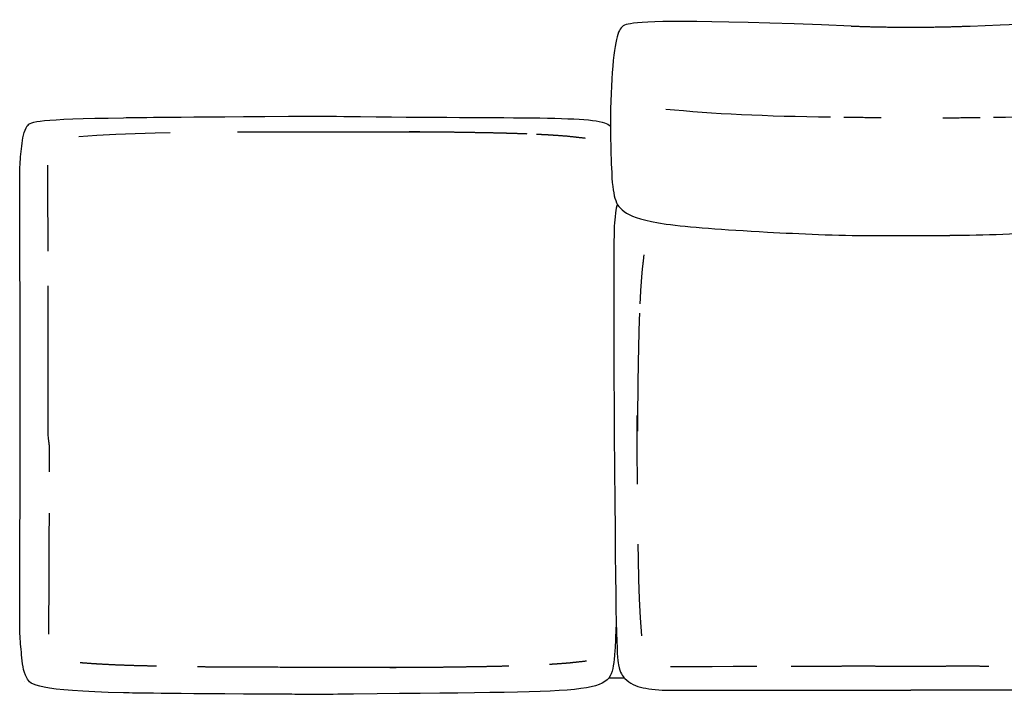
# Model space of a CAD drawing. Header units: millimetres. Extents: x -175 to 550, y -219 to 1321.
# Tile 2 of 11: x -106 to 70, y 77 to 198. Entities that reach past the tile are written whole.
import ezdxf

# ---------------------------------------------------------------- set-up
doc = ezdxf.new("R2010")
doc.units = ezdxf.units.MM
doc.layers.get('0').update_dxf_attribs({"true_color": 0x000000})

msp = doc.modelspace()

# ---------------------------------------------------------------- linework, layer by layer
at = {"linetype": 'Continuous'}
for p, q in [((-0.87, 179.05), (-0.61, 178.8)), ((-95.36, 177.04), (-92.15, 177.27)), ((-92.15, 177.27), (-88.8, 177.44)), ((-88.8, 177.44), (-85.33, 177.56)), ((-85.33, 177.56), (-81.75, 177.65)), ((-81.75, 177.65), (-79.07, 177.7)), ((-100.91, 168.2), (-100.93, 171.91)), ((-100.89, 164.48), (-100.91, 168.2)), ((-100.87, 160.76), (-100.89, 164.48)), ((-100.86, 157.03), (-100.87, 160.76)), ((-100.86, 156.56), (-100.86, 157.03)), ((4.16, 123.76), (4.15, 127.29)), ((4.17, 120.06), (4.16, 123.76)), ((4.19, 116.35), (4.17, 120.06)), ((4.2, 115.04), (4.19, 116.35)), ((4.38, 101.68), (4.33, 104.36)), ((4.46, 98.1), (4.38, 101.68)), ((4.58, 94.62), (4.46, 98.1)), ((4.75, 91.27), (4.58, 94.62)), ((4.98, 88.06), (4.75, 91.27)), ((0.43, 90.22), (0.31, 87.73)), ((13.82, 82.51), (10.11, 82.5)), ((17.54, 82.54), (13.82, 82.51)), ((21.27, 82.55), (17.54, 82.54)), ((24.99, 82.57), (21.27, 82.55)), ((25.46, 82.57), (24.99, 82.57))]:
    msp.add_line(p, q, dxfattribs=at)
msp.add_lwpolyline([(-0.87, 80.56), (1.84, 80.56)], dxfattribs=at)
for points, degree, knots in [([(42.31, 196.7), (12.46, 197.83), (2.67, 197.48), (0.95, 196.41), (-0.07, 192.58), (-0.74, 182.2), (-0.48, 170.25), (0.01, 165.6), (1.55, 163.34), (7.28, 161.27), (23.63, 160.14), (39.81, 159.35), (45.95, 159.36)], 3, [896.87584, 896.87584, 896.87584, 896.87584, 1197.9146, 1331.016222, 1464.117844, 1597.219466, 1730.321089, 1863.422711, 1996.524333, 2129.625955, 2262.727577, 2357.326664, 2357.326664, 2357.326664, 2357.326664]), ([(63.51, 196.7), (93.36, 197.83), (103.15, 197.48), (104.87, 196.41), (105.88, 192.58), (106.56, 182.2), (106.3, 170.25), (105.81, 165.6), (104.27, 163.34), (98.54, 161.27), (82.19, 160.14), (66.01, 159.35), (59.87, 159.36)], 3, [896.87584, 896.87584, 896.87584, 896.87584, 1197.9146, 1331.016222, 1464.117844, 1597.219466, 1730.321089, 1863.422711, 1996.524333, 2129.625955, 2262.727577, 2357.326664, 2357.326664, 2357.326664, 2357.326664]), ([(-105.82, 129.99), (-105.92, 170.59), (-105.86, 172.3), (-105.59, 175.19), (-105.01, 179.53), (-102.54, 180.12), (-81.49, 180.47), (-51.69, 180.65), (-16.24, 180.18), (-2.68, 180.78), (-0.87, 179.05)], 3, [161.221173, 161.221173, 161.221173, 161.221173, 179.553405, 225.081484, 270.609564, 318.137643, 326.137643, 327.137643, 327.137643, 336.039385, 336.039385, 336.039385, 336.039385]), ([(-105.02, 180.01), (-105.02, 180.01), (-105.02, 180.01), (-105.02, 180.01), (-105.02, 180.01)], 2, [22, 22, 22, 23, 23, 23.917996, 23.917996, 23.917996]), ([(0.58, 165), (0.48, 164.54), (0.37, 164.02), (0.28, 163.42), (0.15, 162.29), (0.02, 161.16), (-0.11, 153.23), (0.31, 87.73), (0.66, 82.05), (2.38, 79.71), (4.95, 78.62), (8.08, 78.38), (9.99, 78.33), (27.66, 78.33), (41.72, 78.33), (52.91, 78.34)], 3, [308.301885, 308.301885, 308.301885, 308.301885, 316.137643, 316.137643, 316.137643, 324.389493, 344.291236, 344.291236, 369.161997, 389.819315, 435.347394, 480.875473, 480.875473, 480.875473, 485.62717, 485.62717, 485.62717, 485.62717]), ([(105.24, 165), (105.34, 164.54), (105.45, 164.02), (105.54, 163.42), (105.67, 162.29), (105.8, 161.16), (105.93, 153.23), (105.49, 83.95), (104.92, 81.02), (103.43, 79.71), (100.86, 78.62), (97.74, 78.38), (95.83, 78.33), (78.16, 78.33), (64.1, 78.33), (52.91, 78.34)], 3, [308.301885, 308.301885, 308.301885, 308.301885, 316.137643, 316.137643, 316.137643, 324.389493, 344.291236, 344.291236, 344.291236, 389.819315, 435.347394, 480.875473, 480.875473, 480.875473, 485.62717, 485.62717, 485.62717, 485.62717]), ([(2.01, 162.42), (2.01, 162.42), (2.01, 162.42), (2.01, 162.42), (2.01, 162.42)], 2, [22, 22, 22, 23, 23, 23.917996, 23.917996, 23.917996]), ([(2.1, 162.52), (2.1, 162.52), (2.1, 162.52), (2.1, 162.52), (2.1, 162.52)], 2, [-971.25502, -971.25502, -971.25502, -970.510041, -970.510041, -969.765061, -969.765061, -969.765061]), ([(-100.61, 117.29), (-100.61, 117.71), (-100.61, 118.13), (-100.61, 120), (-100.61, 121.87), (-100.71, 122.7), (-100.82, 123.52), (-100.82, 127.21), (-100.82, 130.9), (-100.82, 132.78), (-100.82, 134.65), (-100.82, 136.52), (-100.82, 138.4), (-100.82, 140.27), (-100.82, 142.14), (-100.82, 144), (-100.83, 145.87), (-100.83, 147.73), (-100.83, 149.6), (-100.83, 150), (-100.84, 150.4)], 2, [273.773573, 273.773573, 273.773573, 275.49073, 275.49073, 283.16259, 283.16259, 290.834449, 290.834449, 306.695447, 306.695447, 314.367306, 314.367306, 322.039166, 322.039166, 329.711025, 329.711025, 337.382885, 337.382885, 345.054744, 345.054744, 346.721647, 346.721647, 346.721647]), ([(0.31, 87.73), (0.2, 85.49), (-0.7, 77.34), (0.32, 78.23), (-51.69, 77.58), (-81.49, 77.76), (-102.54, 78.11), (-105.19, 80.18), (-105.59, 84.8), (-105.86, 87.68), (-105.92, 89.39), (-105.82, 129.99)], 3, [-14.185341, -14.185341, -14.185341, -14.185341, -13.597039, -4.695297, -4.695297, -3.695297, 4.304703, 51.832782, 97.360862, 142.888941, 161.221173, 161.221173, 161.221173, 161.221173]), ([(-39.94, 82.42), (-38.13, 82.43), (-36.31, 82.43), (-34.47, 82.45), (-32.62, 82.46), (-30.77, 82.48), (-28.93, 82.5), (-27.1, 82.53), (-25.27, 82.56), (-23.45, 82.59), (-21.64, 82.62), (-20.18, 82.66), (-18.72, 82.69)], 2, [76.117011, 76.117011, 76.117011, 83.636637, 83.636637, 91.308496, 91.308496, 98.980356, 98.980356, 106.652215, 106.652215, 114.324075, 114.324075, 120.583516, 120.583516, 120.583516]), ([(66.82, 82.6), (66.41, 82.6), (65.99, 82.6), (64.12, 82.61), (62.25, 82.61), (60.37, 82.61), (58.5, 82.6), (56.63, 82.6), (54.76, 82.6), (53.75, 82.6), (52.75, 82.6), (51.94, 82.6), (51.12, 82.6), (49.24, 82.6), (47.37, 82.6), (45.5, 82.61), (43.63, 82.61), (41.75, 82.61), (39.88, 82.6), (38.02, 82.6), (36.15, 82.6), (34.29, 82.6), (32.43, 82.59), (32.02, 82.59), (31.62, 82.59)], 2, [273.773573, 273.773573, 273.773573, 275.49073, 275.49073, 283.16259, 283.16259, 290.834449, 290.834449, 298.506309, 298.506309, 302.600878, 302.600878, 306.695447, 306.695447, 314.367306, 314.367306, 322.039166, 322.039166, 329.711025, 329.711025, 337.382885, 337.382885, 345.054744, 345.054744, 346.721647, 346.721647, 346.721647]), ([(-105.08, 80.07), (-105.08, 80.07), (-105.08, 80.07), (-105.08, 80.07), (-105.08, 80.07)], 2, [-971.25502, -971.25502, -971.25502, -970.510041, -970.510041, -969.765061, -969.765061, -969.765061]), ([(-104.99, 79.98), (-104.99, 79.99), (-104.98, 79.99), (-104.98, 79.99), (-104.98, 79.99)], 2, [22, 22, 22, 23, 23, 23.917996, 23.917996, 23.917996]), ([(2.01, 77.34), (2.01, 77.34), (2.01, 77.34), (2.01, 77.34), (2.01, 77.34)], 2, [22, 22, 22, 23, 23, 23.917996, 23.917996, 23.917996])]:
    msp.add_open_spline(points, degree=degree, knots=knots, dxfattribs=at)
for points, degree in [([(42.31, 196.7), (45.71, 196.57), (49.1, 196.44), (56.72, 196.44), (60.11, 196.57), (63.51, 196.7)], 5), ([(38.6, 180.43), (27.09, 180.59), (17.55, 181.03), (9.25, 181.85)], 3), ([(67.68, 180.43), (79.18, 180.59), (88.72, 181.03), (97.02, 181.85)], 3), ([(-105.11, 179.92), (-105.11, 179.92), (-105.11, 179.92)], 2), ([(-105.11, 179.92), (-105.11, 179.92), (-105.11, 179.92)], 2), ([(47.65, 180.35), (43.02, 180.38), (40.98, 180.4)], 2), ([(58.63, 180.35), (63.25, 180.38), (65.29, 180.4)], 2), ([(-67.07, 177.83), (-54.01, 177.84), (-40.95, 177.85)], 2), ([(-40.95, 177.85), (-39.09, 177.86), (-37.24, 177.86)], 2), ([(-37.24, 177.86), (-35.48, 177.87), (-33.71, 177.87)], 2), ([(-32.83, 177.8), (-34.68, 177.82), (-36.52, 177.83)], 2), ([(-29.14, 177.77), (-30.98, 177.78), (-32.83, 177.8)], 2), ([(-25.48, 177.71), (-27.31, 177.74), (-29.14, 177.77)], 2), ([(-21.84, 177.65), (-23.66, 177.68), (-25.48, 177.71)], 2), ([(-18.27, 177.56), (-20.06, 177.6), (-21.84, 177.65)], 2), ([(-15.48, 177.46), (-16.87, 177.51), (-18.27, 177.56)], 2), ([(-11.44, 177.27), (-12.62, 177.33), (-13.8, 177.39)], 2), ([(-8.23, 177.04), (-9.84, 177.16), (-11.44, 177.27)], 2), ([(-5.07, 176.68), (-6.65, 176.86), (-8.23, 177.04)], 2), ([(45.95, 159.36), (48.17, 159.36), (50.4, 159.41), (55.42, 159.41), (57.65, 159.36), (59.87, 159.36)], 5), ([(5.34, 155.93), (5.16, 154.35), (4.98, 152.77)], 2), ([(4.98, 152.77), (4.87, 151.17), (4.75, 149.56)], 2), ([(4.75, 149.56), (4.69, 148.38), (4.63, 147.2)], 2), ([(4.56, 145.53), (4.51, 144.13), (4.46, 142.73)], 2), ([(4.46, 142.73), (4.42, 140.95), (4.38, 139.16)], 2), ([(4.38, 139.16), (4.34, 137.34), (4.31, 135.53)], 2), ([(4.31, 135.53), (4.28, 133.69), (4.26, 131.86)], 2), ([(4.26, 131.86), (4.24, 130.02), (4.22, 128.18)], 2), ([(4.22, 128.18), (4.2, 126.33), (4.19, 124.48)], 2), ([(-100.64, 106.95), (-100.63, 108.43), (-100.63, 109.9)], 2), ([(-100.65, 103.24), (-100.64, 105.1), (-100.64, 106.95)], 2), ([(-100.66, 99.51), (-100.66, 101.38), (-100.65, 103.24)], 2), ([(-100.68, 95.79), (-100.67, 97.65), (-100.66, 99.51)], 2), ([(-100.71, 92.07), (-100.69, 93.93), (-100.68, 95.79)], 2), ([(-100.72, 88.36), (-100.71, 90.21), (-100.71, 92.07)], 2), ([(-91.94, 83), (-93.55, 83.11), (-95.15, 83.23)], 2), ([(-88.59, 82.83), (-90.27, 82.91), (-91.94, 83)], 2), ([(-85.12, 82.71), (-86.86, 82.77), (-88.59, 82.83)], 2), ([(-81.54, 82.62), (-83.33, 82.67), (-85.12, 82.71)], 2), ([(-70.56, 82.46), (-72.4, 82.48), (-74.24, 82.5)], 2), ([(-11.47, 82.99), (-11.35, 82.99), (-11.23, 83)], 2), ([(-11.23, 83), (-9.63, 83.11), (-8.02, 83.23)], 2), ([(-8.02, 83.23), (-6.44, 83.41), (-4.86, 83.58)], 2), ([(-66.86, 82.43), (-68.71, 82.45), (-70.56, 82.46)], 2), ([(-40.74, 82.42), (-53.8, 82.42), (-66.86, 82.43)], 2), ([(-37.03, 82.4), (-38.88, 82.41), (-40.74, 82.42)], 2), ([(-33.5, 82.4), (-35.27, 82.4), (-37.03, 82.4)], 2), ([(2.1, 77.26), (2.1, 77.26), (2.1, 77.26)], 2), ([(2.1, 77.26), (2.1, 77.26), (2.1, 77.26)], 2)]:
    msp.add_open_spline(points, degree=degree, dxfattribs=at)

doc.saveas('drawing.dxf')
